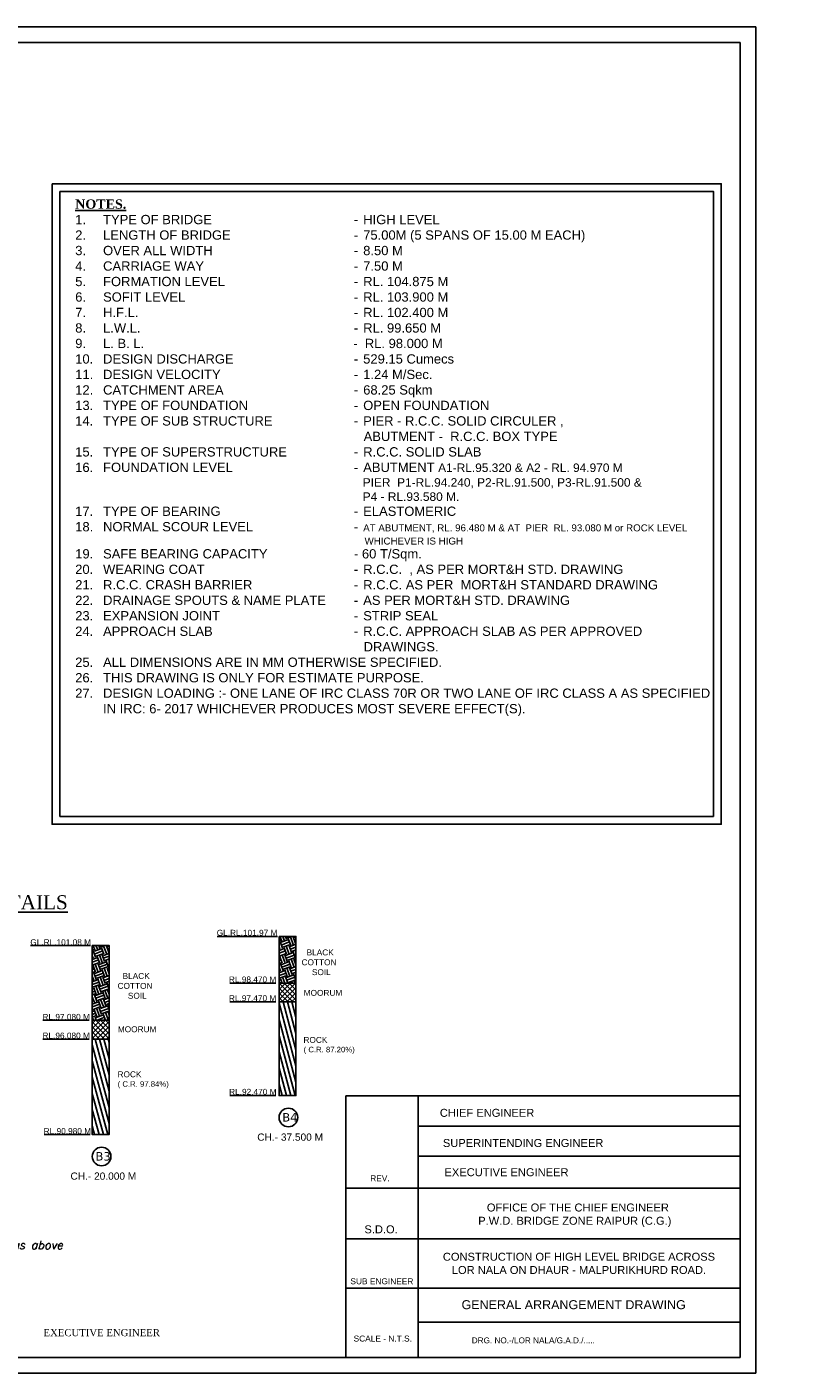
# Model space of a CAD drawing. Header units: inches. Extents: x 3286949 to 8345149, y -1833984 to -1290993.
# Tile 11 of 14: x 4076522 to 4174084, y -1833984 to -1661441. Entities that reach past the tile are written whole.
import ezdxf

# ---------------------------------------------------------------- set-up
doc = ezdxf.new("R2010")
doc.units = ezdxf.units.IN
doc.header["$MEASUREMENT"] = 0
doc.styles.add('L', font='arial.ttf')
doc.styles.get("Standard").update_dxf_attribs({"font": 'arial.ttf'})

msp = doc.modelspace()

# ---------------------------------------------------------------- hatches: boundary and pattern name
h = msp.add_hatch()
h.set_pattern_fill('EARTH', color=0, scale=3585.9375, angle=200, style=0)
h.set_pattern_definition([(200, (3976285, -1204131.3), (-535.804, -1149.0355), [896.4844, -896.4844]), (200, (3976400, -1204447.2), (-535.804, -1149.0355), [896.4844, -896.4844]), (200, (3976515, -1204763.1), (-535.804, -1149.0355), [896.4844, -896.4844]), (290, (3976448, -1204906.7), (1149.0355, -535.804), [896.4844, -896.4844]), (290, (3976132.1, -1205021.7), (1149.0355, -535.804), [896.4844, -896.4844]), (290, (3975816.2, -1205136.7), (1149.0355, -535.804), [896.4844, -896.4844])])
h.paths.add_polyline_path([(4108847, -1784012.8), (4110998.6, -1784012.8), (4110998.6, -1778012.8), (4108847, -1778012.8)])
h = msp.add_hatch()
h.set_pattern_fill('EARTH', color=0, scale=3585.9375, angle=200, style=0)
h.set_pattern_definition([(200, (3952342.4, -1205287.6), (-535.804, -1149.0355), [896.4844, -896.4844]), (200, (3952457.4, -1205603.55), (-535.804, -1149.0355), [896.4844, -896.4844]), (200, (3952572.4, -1205919.45), (-535.804, -1149.0355), [896.4844, -896.4844]), (290, (3952505.4, -1206063.1), (1149.0355, -535.804), [896.4844, -896.4844]), (290, (3952189.5, -1206178.1), (1149.0355, -535.804), [896.4844, -896.4844]), (290, (3951873.6, -1206293.04), (1149.0355, -535.804), [896.4844, -896.4844])])
h.paths.add_polyline_path([(4084904.4, -1788769.1), (4087056, -1788769.1), (4087056, -1779169.1), (4084904.4, -1779169.1)])
h = msp.add_hatch()
h.set_pattern_fill('ANSI37', color=0, scale=3600)
h.set_pattern_definition([(45, (-4017510.85, 1892041.7), (-318.198052, 318.198052), []), (135, (-4017510.85, 1892041.7), (-318.198052, -318.198052), [])])
h.paths.add_polyline_path([(4110998.6, -1784012.8), (4108847, -1784012.8), (4108847, -1786412.8), (4110998.6, -1786412.8)])
h = msp.add_hatch()
h.set_pattern_fill('ANSI31', color=0, scale=4303.125, angle=60, style=0)
h.set_pattern_definition([(105, (4113916.34, -903542.9), (-519.56245, -139.21634), [])])
h.paths.add_polyline_path([(4108847, -1798412.8), (4110998.6, -1798412.8), (4110998.6, -1786412.8), (4108847, -1786412.8)])
h = msp.add_hatch()
h.set_pattern_fill('ANSI37', color=0, scale=3600)
h.set_pattern_definition([(45, (-4041453.48, 1890885.34), (-318.198052, 318.198052), []), (135, (-4041453.48, 1890885.34), (-318.198052, -318.198052), [])])
h.paths.add_polyline_path([(4087056, -1788769.1), (4084904.4, -1788769.1), (4084904.4, -1791169.1), (4087056, -1791169.1)])
h = msp.add_hatch()
h.set_pattern_fill('ANSI31', color=0, scale=4303.125, angle=60, style=0)
h.set_pattern_definition([(105, (4089973.7, -904699.3), (-519.56245, -139.21634), [])])
h.paths.add_polyline_path([(4084904.4, -1803409.1), (4087056, -1803409.1), (4087056, -1791169.1), (4084904.4, -1791169.1)])

# ---------------------------------------------------------------- linework, layer by layer
for p, q in [((4108622, -1778012.8), (4100905.4, -1778012.8)), ((4084679.4, -1779169.1), (4076962.8, -1779169.1)), ((4108445.6, -1784012.8), (4102523, -1784012.8)), ((4108445.6, -1786412.8), (4102523, -1786412.8)), ((4084503, -1788769.1), (4078580.4, -1788769.1)), ((4084503, -1791169.1), (4078580.4, -1791169.1)), ((4108445.6, -1798412.8), (4102523, -1798412.8)), ((4084643.4, -1803409.1), (4078720.8, -1803409.1))]:
    msp.add_line(p, q)
at = {"color": 0, "ltscale": 2}
for p, q in [((4117382.6, -1798463.1), (4117382.6, -1831984)), ((4126676.8, -1798463.1), (4126676.8, -1831984)), ((4117382.6, -1801815.2), (4117382.6, -1831984)), ((4126676.8, -1802352.5), (4167930.5, -1802352.5)), ((4126676.8, -1806188.9), (4167930.5, -1806188.9)), ((4168023.6, -1810270.9), (4117382.6, -1810270.9)), ((4117382.6, -1816773.9), (4167930.5, -1816773.9)), ((4128366.4, -1823107.7), (4117382.6, -1823107.7)), ((4128366.4, -1823107.7), (4167930.5, -1823107.7)), ((4126676.8, -1827476.4), (4167930.5, -1827476.4))]:
    msp.add_line(p, q, dxfattribs=at)
at = {"color": 0}
msp.add_line((4167930.5, -1831984), (4117382.6, -1831984), dxfattribs=at)
msp.add_line((4167930.5, -1831984), (4117382.6, -1831984), dxfattribs=at)
for points in [[(3918603, -1661441), (4169930.5, -1661441), (4169930.5, -1833984), (3918603, -1833984)], [(3920603, -1663441), (4167930.5, -1663441), (4167930.5, -1831984), (3920603, -1831984)]]:
    msp.add_lwpolyline(points, close=True)
at = {"color": 0, "ltscale": 2}
for points in [[(4079749.8, -1681535), (4165511.2, -1681535), (4165511.2, -1763639.3), (4079749.8, -1763639.3)], [(4080749.8, -1682535), (4164511.2, -1682535), (4164511.2, -1762639.3), (4080749.8, -1762639.3)], [(4117382.6, -1798463.1), (4167930.5, -1798463.1), (4167930.5, -1831984), (4117382.6, -1831984)]]:
    msp.add_lwpolyline(points, close=True, dxfattribs=at)
at = {"color": 0}
for points in [[(4108847, -1778012.8), (4110998.6, -1778012.8), (4110998.6, -1784012.8), (4108847, -1784012.8)], [(4084904.4, -1779169.1), (4087056, -1779169.1), (4087056, -1788769.1), (4084904.4, -1788769.1)], [(4110998.6, -1784012.8), (4108847, -1784012.8), (4108847, -1798412.8), (4110998.6, -1798412.8)], [(4108847, -1784012.8), (4110998.6, -1784012.8), (4110998.6, -1786412.8), (4108847, -1786412.8)], [(4087056, -1788769.1), (4084904.4, -1788769.1), (4084904.4, -1803409.1), (4087056, -1803409.1)], [(4084904.4, -1788769.1), (4087056, -1788769.1), (4087056, -1791169.1), (4084904.4, -1791169.1)]]:
    msp.add_lwpolyline(points, close=True, dxfattribs=at)
for centre in [(4110036.5, -1801229.2), (4086093.9, -1806225.6)]:
    msp.add_circle(centre, 1194, dxfattribs=at)

# ---------------------------------------------------------------- texts
for s, insert, char_height, width, attachment_point in [('\\pi-3572.1,l3572.1,t3572.1;{\\fTimes New Roman|b1|i0|c0|p18;\\LNOTES.}\\P\\pt3572.1,34530,35721,36912,38102,39293;1.^ITYPE OF BRIDGE ^I^I-^IHIGH LEVEL{\\H1.418x; }\\P2.^ILENGTH OF BRIDGE^I^I-^I75.00M (5 SPANS OF 15.00 M EACH){\\H1.303x; }\\P3.^IOVER ALL WIDTH^I^I-^I8.50 M{\\H1.33x; }\\P4.^ICARRIAGE WAY^I^I-^I7.50 M{\\H1.307x; }\\P5.^IFORMATION LEVEL^I^I-^IRL. 104.875 M{\\H1.314x; }\\P6.^ISOFIT LEVEL^I^I-^IRL. 103.900 M{\\H1.312x;\\C1; \\H0.7623x;\\P}7.^IH.F.L.^I^I-^IRL. 102.400 M{\\H1.313x; }\\P8.^IL.W.L.^I^I-^IRL.{\\C256; 99.650 }M{\\H1.312x; }\\P9.^IL. B. L.                                                          -  RL. 98.000 M{\\H1.313x; }\\P{\\C256;10.^IDESIGN DISCHARGE^I^I-^I529.15 Cumecs\\H1.313x; \\H0.7619x;\\P11.^IDESIGN VELOCITY^I^I-^I1.24 M/Sec.\\H1.338x; \\H0.7475x;\\P12.^ICATCHMENT AREA^I^I-^I68.25 Sqkm\\H1.343x;\\C2; \\H0.7443x;\\P}13.^ITYPE OF FOUNDATION^I^I-^IOPEN FOUNDATION \\P14.^ITYPE OF SUB STRUCTURE^I^I-^IPIER - R.C.C. SOLID CIRCULER ,\\P\\pt3572.1;                                                                                ABUTMENT -  R.C.C. BOX TYPE{\\H1.311x; }\\P\\pt3572.1,34530,35721,36912,38102,39293;15.^ITYPE OF SUPERSTRUCTURE^I^I-^IR.C.C. SOLID SLAB{\\H1.313x; }\\P16.^IFOUNDATION LEVEL{\\C256;^I^I-^IABUTMENT \\H0.9167x;A1-RL.95.320 & A2 - RL. 94.970 M \\P\\pt3572.1;                                                                                       PIER  P1-RL.94.240, P2-RL.91.500, P3-RL.91.500 &\\P                                                                                       P4 - RL.93.580 M.\\P\\pt3572.1,34530,35721,36912,38102,39293;\\H1.0907x;17.^ITYPE OF BEARING^I^I-^IELASTOMERIC\\H1.313x; \\H0.7619x;\\P18.^INORMAL SCOUR LEVEL^I^I-^I\\H0.75x;AT ABUTMENT, RL. 96.480 M & AT  PIER  RL. 93.080 M or ROCK LEVEL  \\P\\pt3572.1;                                                                                                           WHICHEVER IS HIGH\\H1.3333x;\\P\\pt3572.1,34530,35721,36912,38102,39293;}19.^ISAFE BEARING CAPACITY                        - 60 T/Sqm.\\P20.^IWEARING COAT^I^I-^IR.C.C.  , AS PER MORT&H STD. DRAWING{\\H1.318x; }\\P21.^IR.C.C. CRASH BARRIER^I^I-^IR.C.C. AS PER  MORT&H STANDARD DRAWING{\\H1.336x; }\\P22.^IDRAINAGE SPOUTS & NAME PLATE^I^I-^IAS PER MORT&H STD. DRAWING{\\H1.344x; }\\P23.^IEXPANSION JOINT^I^I-^ISTRIP SEAL {\\H1.316x; }\\P24.^IAPPROACH SLAB ^I^I-^IR.C.C. APPROACH SLAB AS PER APPROVED \\P\\pt3572.1;                                                                                DRAWINGS.{\\H1.311x; }\\P\\pt3572.1,34530,35721,36912,38102,39293;25.^IALL DIMENSIONS ARE IN MM OTHERWISE SPECIFIED.{\\H1.313x; }\\P26.^ITHIS DRAWING IS ONLY FOR ESTIMATE PURPOSE.{\\H1.312x; }\\P27.^IDESIGN LOADING :- ONE LANE OF IRC CLASS 70R OR TWO LANE OF IRC CLASS A AS SPECIFIED \\P\\pi0,t61916;IN IRC: 6- 2017 WHICHEVER PRODUCES MOST SEVERE EFFECT(S).^I{\\H1.338x; }', (4082711.9, -1683551.3), 1190.7, 82199.111, 1), ('{\\fVerdana|b0|i0|c0|p34;^IB4}', (4104954.1, -1800665.9), 1074.938, 37837.8, 1), ('{\\C256; CHIEF ENGINEER}', (4135305, -1800117.5), 1019.304, 12825.377, 2), ('{\\C256;SUPERINTENDING ENGINEER}', (4140123, -1803983.4), 1019.304, 21934.749, 2), ('{\\fVerdana|b0|i0|c0|p34;^IB3}', (4081011.5, -1805662.3), 1074.938, 37837.8, 1), ('{\\C256;EXECUTIVE ENGINEER}', (4137991.1, -1807729.6), 1019.304, 16494.735, 2), ('REV.', (4121771.9, -1808633.2), 764.48, 2886.977, 2), ('                                                              {\\LCERTIFICATE \\P}\\P{\\Fitalic|c0;\\H1.203x;This is to Certified that Boring results shown as above \\Pare correct  &  verified by us personaly.\\H0.83125x; }', (4041476.5, -1814117.1), 876.709, 89341.969, 1), ('{\\C256;S.D.O.}', (4121916.2, -1815050.7), 1019.304, 3849.302, 2), ('{\\C256; SUB ENGINEER}', (4121871.5, -1821836.1), 764.478, 9619.033, 2), ('{\\C256;GENERAL ARRANGEMENT DRAWING}', (4132230.3, -1824644), 1146.717, 30248.713, 1), ('{\\fTimes New Roman|b0|i0|c0|p18;EXECUTIVE ENGINEER}', (4086110.7, -1828345.7), 909.668, 17261.584, 2), ('{\\C256; SCALE - N.T.S.}', (4121986.4, -1829175.5), 764.478, 9619.033, 2), ('{\\C256;DRG. NO.-/LOR NALA/G.A.D./.....}', (4141430.3, -1829416.3), 750, 21875.372, 2)]:
    msp.add_mtext(s, dxfattribs=dict(at, insert=insert, char_height=char_height, width=width, attachment_point=attachment_point))
at = {"color": 0, "insert": (4062505.1, -1772735.7), "char_height": 1800, "attachment_point": 1, "style": 'L'}
msp.add_mtext_dynamic_manual_height_columns('{\\fTimes New Roman|b0|i0|c0|p18;\\LBORE DETAILS}', width=29014.607, gutter_width=1000, heights=[0], dxfattribs=at)
at = {"color": 0, "attachment_point": 5}
for s, insert, char_height in [('GL.RL.101.97 M', (4104740.8, -1777555.7), 759.375), ('GL.RL.101.08 M', (4080848.6, -1778764.8), 759.375), (' BLACK \\PCOTTON\\P  SOIL', (4113962.3, -1781337.3), 759.38), (' BLACK \\PCOTTON\\P  SOIL', (4090376.3, -1784358.9), 759.38), ('RL.98.470 M', (4105448.7, -1783539.1), 759.375), ('RL.97.470 M', (4105448.7, -1785939.1), 759.375), ('MOORUM', (4114471.6, -1785255.1), 759.38), ('RL.97.080 M', (4081554.7, -1788330.8), 759.375), ('RL.96.080 M', (4081554.7, -1790730.8), 759.375), ('MOORUM', (4090648.4, -1789917.8), 759.38), ('ROCK ', (4113502.1, -1791281.6), 759.38), ('( C.R. 87.20%) ', (4115266.5, -1792624.5), 708.75), ('ROCK ', (4089667.1, -1795694), 759.38), ('( C.R. 97.84%) ', (4091431.5, -1797036.9), 708.75), ('RL.92.470 M', (4105479.4, -1797939.1), 759.375), ('RL.90.980 M', (4081709.5, -1802970.8), 759.375)]:
    msp.add_mtext(s, dxfattribs=dict(at, insert=insert, char_height=char_height))
at = {"color": 0, "ltscale": 100, "char_height": 928.125, "width": 14325.882, "attachment_point": 1}
for s, insert in [('CH.- 37.500 M', (4106047.9, -1803275.1)), ('CH.- 20.000 M', (4082105.3, -1808271.4))]:
    msp.add_mtext(s, dxfattribs=dict(at, insert=insert))
at = {"color": 0, "ltscale": 2, "char_height": 1019.304, "attachment_point": 2}
for s, insert, width in [('{\\C256;  OFFICE OF THE CHIEF ENGINEER\\PP.W.D. BRIDGE ZONE RAIPUR (C.G.)}', (4146748.7, -1812252.7), 27542.954), ('CONSTRUCTION OF HIGH LEVEL BRIDGE ACROSS LOR NALA ON DHAUR - MALPURIKHURD ROAD.', (4147279.3, -1818562.1), 36393.307)]:
    msp.add_mtext(s, dxfattribs=dict(at, insert=insert, width=width))

doc.saveas('drawing.dxf')
